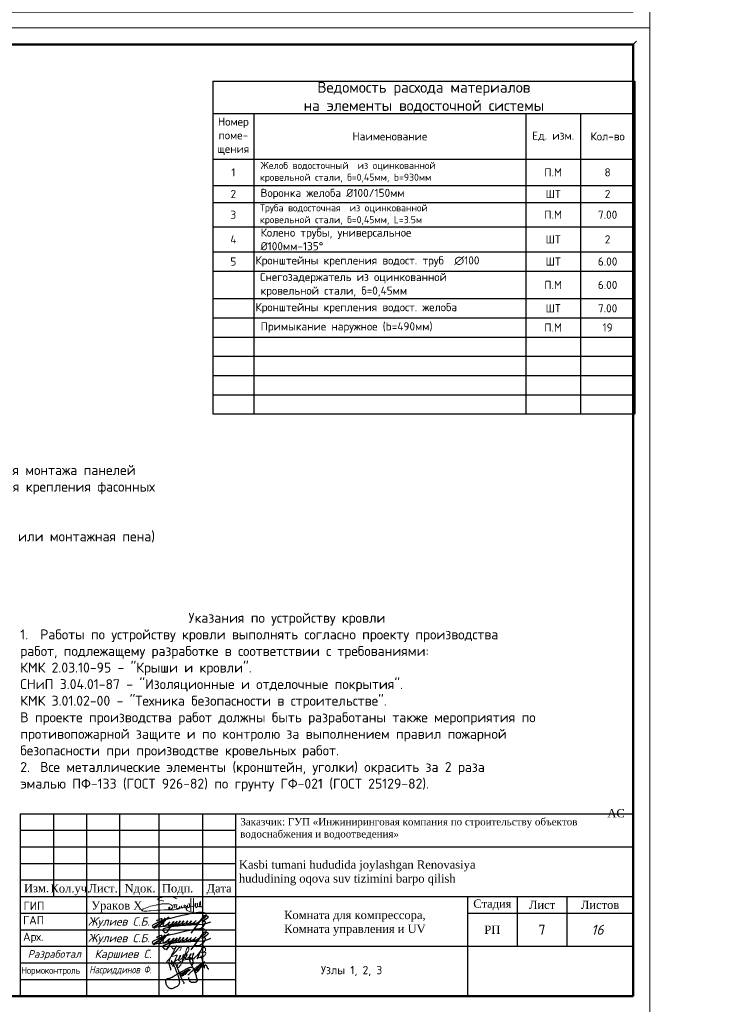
# Model space of a CAD drawing. Header units: millimetres. Extents: x 2842173 to 10151342, y -218675 to 375325.
# Tile 43 of 107: x 2951467 to 2972554, y 48875 to 78575. Entities that reach past the tile are written whole.
import ezdxf
from ezdxf.enums import TextEntityAlignment as Align

# ---------------------------------------------------------------- set-up
doc = ezdxf.new("R2010")
doc.units = ezdxf.units.MM
for name, color, linetype, lineweight in [('0_Текст', 175, 'Continuous', 20), ('Графа', 7, 'Continuous', 30), ('НАДПИСИ', 7, 'Continuous', 13)]:
    doc.layers.add(name, color=color, linetype=linetype, lineweight=lineweight)
for name, color, linetype in [('BC-Form$1$SHEET-TEXT', 7, 'Continuous'), ('SHTAMP', 7, 'Continuous'), ('Текст', 250, 'Continuous')]:
    doc.layers.add(name, color=color, linetype=linetype)
doc.layers.add('CS_UNPLOTTED', color=171, linetype='Continuous', plot=False)
doc.layers.add('ПОДПИСИ', color=7, linetype='Continuous', lineweight=25, true_color=0xffffff)
doc.styles.add('geniso', font='geniso.shx', dxfattribs={"height": 250})
doc.styles.add('ICOCPEUR', font='isocpeur.ttf')
doc.styles.add('ISO', font='times.ttf')
doc.styles.add('ISO_1.0', font='isocpeui.ttf')
doc.styles.add('ISOCPEUR', font='isocpeur.ttf')
doc.styles.add('PDF ISOCPEUR Italic', font='isocpeui.ttf')
doc.styles.add('style2', font='times.ttf', dxfattribs={"height": 350})
doc.styles.add('ГОСТ 250', font='isocpeui.ttf', dxfattribs={"height": 250})
doc.styles.add('ГОСТ 300', font='isocpeui.ttf', dxfattribs={"height": 300})
doc.styles.add('ГОСТ 350', font='isocpeui.ttf', dxfattribs={"height": 350})
doc.styles.add('ГОСТ300', font='isocpeur.ttf')

# ---------------------------------------------------------------- blocks, each defined once
blk = doc.blocks.new('*U20')
at = {"lineweight": 9}
for p, q in [((-20, -5), (-20, 292)), ((-20, 292), (400, 292)), ((400, 292), (400, -5)), ((400, -5), (-20, -5))]:
    blk.add_line(p, q, dxfattribs=at)
at = {"lineweight": 50}
for p, q in [((0, 0), (0, 287)), ((0, 287), (395, 287)), ((395, 287), (395, 0)), ((0, 85), (-12, 85)), ((-12, 0), (-12, 85)), ((0, 60), (-12, 60)), ((0, 25), (-12, 25)), ((0, 0), (-12, 0)), ((395, 0), (0, 0))]:
    blk.add_line(p, q, dxfattribs=at)
at = {"lineweight": 20}
blk.add_line((-7, 85), (-7, 0), dxfattribs=at)
at = {"layer": 'CS_UNPLOTTED'}
for p, q in [((396, 288), (395, 287)), ((-20, 32.5), (-15, 32.5)), ((-20, 22.5), (-15, 22.5)), ((-20, 12.5), (-15, 12.5)), ((-20, 2.5), (-15, 2.5)), ((-12, 0), (-14, -1))]:
    blk.add_line(p, q, dxfattribs=at)
for centre in [(-17.66, 27.5), (-17.66, 7.5)]:
    blk.add_arc(centre, 5.67, 298.0574, 61.9426, dxfattribs=at)
at = {"layer": '0_Текст', "char_height": 2.5, "attachment_point": 5, "rotation": 90, "style": 'ISO_1.0'}
for s, insert, width in [('Взам. инв. №', (-9.5, 72.5), 25), ('Подпись и дата', (-9.5, 42.5), 35), ('Инв. № подл.', (-9.5, 12.5), 25)]:
    blk.add_mtext(s, dxfattribs=dict(at, insert=insert, width=width))
at = {"layer": 'CS_UNPLOTTED', "char_height": 0.8, "width": 5, "attachment_point": 2, "style": 'ISO_1.0'}
for s, insert in [('Основная надпись \\Pи штампы', (-17.5, 32.5)), ('Формат листа', (-17.5, 12.5))]:
    blk.add_mtext(s, dxfattribs=dict(at, insert=insert))
blk = doc.blocks.new('*T500')
at = {"color": 0, "linetype": 'ByBlock', "lineweight": -2, "transparency": 16777216}
for p, q in [((0, 0), (12734, 0)), ((0, 0), (0, -975)), ((12734, 0), (12734, -975)), ((0, -975), (1232, -975)), ((1232, -975), (12734, -975)), ((0, -5734), (1232, -5734)), ((0, -6564), (9448, -6564)), ((0, -7144), (1232, -7144)), ((9448, -7144), (12734, -7144)), ((0, -7723), (1232, -7723)), ((0, -8303), (1232, -8303)), ((0, -8883), (1232, -8883)), ((0, -9463), (1232, -9463)), ((0, -10042), (1232, -10042))]:
    blk.add_line(p, q, dxfattribs=at)
at = {"color": 0, "lineweight": 25, "transparency": 16777216}
for p, q in [((0, -975), (0, -10042)), ((1232, -975), (1232, -10042)), ((9448, -975), (9448, -10042)), ((11091, -975), (11091, -10042)), ((12734, -975), (12734, -10042)), ((0, -2361), (12734, -2361)), ((0, -3148), (12734, -3148)), ((0, -3666), (12734, -3666)), ((0, -4399), (12734, -4399)), ((0, -5154), (12734, -5154)), ((1232, -5734), (12734, -5734)), ((9448, -6564), (12734, -6564)), ((1232, -7144), (9448, -7144)), ((1232, -7723), (12734, -7723)), ((1232, -8303), (12734, -8303)), ((1232, -8883), (12734, -8883)), ((1232, -9463), (12734, -9463)), ((1232, -10042), (12734, -10042))]:
    blk.add_line(p, q, dxfattribs=at)
at = {"color": 0, "transparency": 16777216}
for s, insert, char_height, width, attachment_point, style in [('{\\fISOCPEUR|b0|i0|c204|p34;Ведомость расхода материалов\\Pна элементы водосточной системы}', (6367, -488), 328.62, 12635.33, 5, 'geniso'), ('{\\fISOCPEUR|b0|i0|c204|p34;Номер поме-\\Pщения}', (616, -1668), 246.46, 1133.73, 5, 'geniso'), ('Наименование', (5340, -1668), 246.46, 8116.84, 5, 'ГОСТ300'), ('Ед. изм.', (10269, -1668), 246.5, 1544.5, 5, 'ГОСТ300'), ('Кол-во', (11912, -1668), 246.5, 1544.5, 5, 'ГОСТ300'), ('1', (616, -2754), 246, 1133.73, 5, 'ГОСТ300'), (' {\\H0.86667x;Желоб водосточный  из оцинкованной\\P кровельной стали, б=0,45мм, b=930мм}', (1282, -2754), 246.46, 8116.84, 4, 'ГОСТ300'), ('П.М', (10269, -2754), 246.5, 1544.5, 5, 'ГОСТ300'), ('8', (11912, -2754), 246, 1544.5, 5, 'ГОСТ300'), ('2', (616, -3407), 246, 1133.73, 5, 'ГОСТ300'), (' Воронка желоба %%C100/150мм', (1282, -3407), 246.46, 8116.84, 4, 'ГОСТ300'), ('ШТ', (10269, -3407), 246.5, 1544.5, 5, 'ГОСТ300'), ('2', (11912, -3407), 246, 1544.5, 5, 'ГОСТ300'), (' Труба водосточная  из оцинкованной\\P кровельной стали, б=0,45мм, L=3.5м', (1282, -4032), 213.6, 8116.84, 4, 'ГОСТ300'), ('3', (616, -4032), 246, 1133.73, 5, 'ГОСТ300'), ('П.М', (10269, -4032), 246.5, 1544.5, 5, 'ГОСТ300'), ('7.00', (11912, -4032), 246.5, 1544.5, 5, 'ГОСТ300'), (' Колено трубы, универсальное\\P %%C100мм-135%%D', (1282, -4776), 246.46, 8116.84, 4, 'ГОСТ300'), ('4', (616, -4776), 246, 1133.73, 5, 'ГОСТ300'), ('ШТ', (10269, -4776), 246.5, 1544.5, 5, 'ГОСТ300'), ('2', (11912, -4776), 246, 1544.5, 5, 'ГОСТ300'), ('5', (616, -5444), 246, 1133.73, 5, 'ГОСТ300'), ('{\\C256;Кронштейны крепления водост. труб  ∅100 }', (1282, -5444), 246.46, 8116.84, 4, 'ГОСТ300'), ('ШТ', (10269, -5444), 246.5, 1544.5, 5, 'ГОСТ300'), ('6.00', (11912, -5444), 246.5, 1544.5, 5, 'ГОСТ300'), ('{\\Fgeniso|c204; }Снегозадержатель из оцинкованной\\P кровельной стали, б=0,45мм', (1282, -6149), 246.46, 8116.84, 4, 'ГОСТ300'), ('П.М', (10269, -6149), 246.5, 1544.5, 5, 'ГОСТ300'), ('6.00', (11912, -6149), 246.5, 1544.5, 5, 'ГОСТ300'), ('{\\C256;Кронштейны крепления водост. желоба}', (1282, -6854), 246.46, 8116.84, 4, 'ГОСТ300'), ('ШТ', (10269, -6854), 246.5, 1544.5, 5, 'ГОСТ300'), ('7.00', (11912, -6854), 246.5, 1544.5, 5, 'ГОСТ300'), (' Примыкание наружное (b=490мм)', (1282, -7434), 246.46, 8116.84, 4, 'ГОСТ300'), ('П.М', (10269, -7434), 246.5, 1544.5, 5, 'ГОСТ300'), ('19', (11912, -7434), 246.5, 1544.5, 5, 'ГОСТ300')]:
    blk.add_mtext(s, dxfattribs=dict(at, insert=insert, char_height=char_height, width=width, attachment_point=attachment_point, style=style))
blk = doc.blocks.new('подпис')
at = {"layer": 'ПОДПИСИ', "color": 5, "lineweight": 25}
for points in [[(11455381, 532519), (11455520, 532605, 0.17903), (11455562, 532678, 0.263953), (11455546, 532731, 0.190204), (11455439, 532772, 0.042436), (11455181, 532752, 0.013899), (11454174, 532517), (11454115, 532493), (11453882, 532380, 0.221782), (11453847, 532334, 0.270492), (11453872, 532305), (11455179, 532410)], [(11453991, 532491, -0.163413), (11454129, 532576, -0.667806), (11454158, 532540, -0.079434), (11453917, 532276, -0.866542), (11453898, 532297), (11453923, 532319), (11454158, 532478), (11454199, 532507), (11454264, 532591), (11454072, 532309)], [(11454383, 532593, 0.619534), (11454360, 532609), (11454273, 532534, 0.114252), (11454185, 532395, 0.215538), (11454192, 532353, 0.240273), (11454245, 532349, 0.08858), (11454403, 532470), (11454351, 532410), (11454342, 532400, 0.539095), (11454362, 532374, 0.111916), (11454481, 532411), (11454538, 532484), (11454481, 532411), (11454317, 532146, -0.358423), (11454264, 532125), (11454185, 532207, -0.402126), (11454221, 532260, -0.058846), (11454732, 532356), (11455438, 532399, 0.09128), (11455712, 532476)], [(11454538, 532484), (11454488, 532398, 0.645288), (11454510, 532376, 0.12897), (11454636, 532493), (11454594, 532430), (11454582, 532414, 0.693858), (11454605, 532387, 0.10028), (11454701, 532446), (11454746, 532507), (11454701, 532446), (11454684, 532424, 0.631808), (11454708, 532389, 0.142677), (11454805, 532452), (11454848, 532505), (11454805, 532452, 0.201941), (11454797, 532429, 0.536095), (11454830, 532405, 0.097167), (11454944, 532462), (11454981, 532503), (11454944, 532462, 0.197087), (11454932, 532431, 0.488157), (11454970, 532409, 0.093089), (11455064, 532466), (11455099, 532503), (11455064, 532466, 0.226804), (11455048, 532431, 0.355416), (11455073, 532410, 0.127937), (11455201, 532468), (11455246, 532517), (11455201, 532468, 0.196233), (11455177, 532420, 0.529409), (11455206, 532400, 0.061232), (11455381, 532519), (11455512, 532676), (11455381, 532519), (11455075, 532109)], [(11455512, 532676, -0.143099), (11455604, 532656, -0.470936), (11455617, 532604, -0.126724), (11455422, 532482), (11455497, 532497, -0.517832), (11455533, 532462, -0.176475), (11455420, 532289, -0.173079), (11455271, 532233, -0.163306), (11455188, 532261)]]:
    blk.add_lwpolyline(points, format="xyb", dxfattribs=at)
blk.add_lwpolyline([(11454115, 532493), (11454174, 532517)], dxfattribs=at)
blk = doc.blocks.new('A$C6E532752')
at = {"color": 5, "lineweight": 25}
for points in [[(2046, 1804), (2070, 1872), (2101, 1944), (2114, 2003), (2114, 2056), (2099, 2124), (2074, 2222), (2014, 2300), (1903, 2360), (1855, 2376), (1801, 2377), (1790, 2368), (1792, 2336), (1800, 2288), (1808, 2236), (1818, 2191), (1846, 2131), (1865, 2061), (1890, 2014), (1957, 1858), (2009, 1770), (2053, 1685), (2113, 1541), (2153, 1434), (2222, 1250), (2279, 1118), (2326, 993), (2364, 847), (2392, 705), (2399, 624), (2394, 571), (2362, 528), (2328, 505), (2294, 490), (2254, 483), (2188, 477), (2145, 466), (2062, 466), (2017, 466), (1987, 466), (1945, 488), (1913, 509), (1883, 532), (1855, 575), (1823, 639), (1802, 682), (1783, 739), (1781, 758), (1779, 801), (1777, 848)], [(2743, 2429), (2709, 2488), (2682, 2516), (2685, 2488), (2725, 2429), (2737, 2401), (2759, 2329), (2784, 2236), (2802, 2186), (2816, 2124), (2836, 2048), (2868, 1947), (2878, 1890), (2884, 1840), (2893, 1773), (2934, 1685), (2949, 1650), (2957, 1619), (2962, 1588), (2967, 1626), (2967, 1657), (2971, 1688), (2988, 1767), (3019, 1821), (3030, 1831), (3088, 1813), (3106, 1778), (3119, 1748), (3153, 1695), (3166, 1642), (3207, 1585), (3241, 1543), (3278, 1532), (3308, 1535)], [(385, 1433), (380, 1569), (321, 1749), (258, 1944), (210, 2040), (245, 2007), (287, 1975), (353, 1931), (399, 1918), (436, 1916), (474, 1941), (484, 1982), (467, 2067), (448, 2120), (427, 2157), (466, 2093), (506, 2007), (555, 1922), (602, 1823), (711, 1592), (749, 1491), (825, 1291), (868, 1187), (943, 996), (982, 875), (1013, 754), (1033, 630), (1049, 522), (1043, 416), (1007, 308), (929, 226), (815, 136), (704, 81), (535, 13), (402, 1), (314, 18), (227, 71), (137, 159), (35, 347), (12, 492), (8, 661), (75, 751), (214, 814), (217, 817), (216, 775), (183, 707), (202, 722), (286, 778), (362, 823), (424, 853), (563, 928), (732, 1029), (845, 1105), (994, 1192), (1118, 1257), (1274, 1345), (1396, 1407), (1523, 1482), (1750, 1594), (1859, 1632), (1962, 1660), (1991, 1660), (2000, 1660), (1991, 1645), (1977, 1626), (1958, 1608)], [(795, 1930), (766, 1944), (747, 1958), (732, 1969), (756, 1919), (777, 1862), (824, 1731), (861, 1650), (907, 1552), (928, 1465), (971, 1361), (999, 1299), (1019, 1250), (1060, 1148), (1086, 1070), (1110, 993), (1161, 879), (1222, 766), (1252, 693), (1282, 624), (1325, 551), (1377, 469), (1387, 437), (1386, 415), (1369, 406), (1365, 409)], [(1432, 1173), (1448, 1157), (1470, 1132), (1480, 1125), (1492, 1119), (1505, 1118), (1514, 1125), (1521, 1131), (1537, 1145), (1550, 1156), (1574, 1181), (1594, 1207), (1603, 1226), (1607, 1239), (1610, 1253), (1618, 1282), (1623, 1317), (1626, 1344), (1633, 1391), (1631, 1422), (1631, 1443), (1618, 1419), (1610, 1399), (1600, 1381), (1603, 1340), (1618, 1317), (1635, 1297), (1651, 1291), (1665, 1290), (1718, 1369), (1719, 1381), (1720, 1403), (1732, 1431), (1741, 1451), (1744, 1471), (1745, 1490), (1738, 1508), (1729, 1509), (1728, 1503), (1719, 1486), (1713, 1471), (1705, 1444), (1705, 1428), (1716, 1413), (1732, 1404), (1746, 1399), (1763, 1396), (1785, 1399), (1799, 1408), (1822, 1417), (1835, 1426), (1857, 1435), (1869, 1444), (1878, 1455), (1881, 1471), (1881, 1481), (1878, 1494), (1875, 1503)], [(1707, 1036), (1747, 1085), (1819, 1144), (1891, 1238), (1979, 1313), (2059, 1391), (2165, 1488), (2229, 1542), (2393, 1677), (2462, 1724), (2559, 1807), (2641, 1860), (2722, 1913), (2859, 2009), (2948, 2051), (2989, 2062), (2996, 2055)], [(2279, 1502), (2265, 1461), (2269, 1420), (2262, 1364), (2265, 1307), (2279, 1265), (2318, 1252), (2345, 1254), (2408, 1314), (2444, 1368), (2453, 1397), (2475, 1468), (2472, 1514), (2466, 1559), (2461, 1588), (2461, 1627), (2469, 1644), (2486, 1658), (2454, 1623), (2450, 1578), (2446, 1520), (2451, 1481), (2483, 1457), (2515, 1454), (2551, 1457), (2569, 1493), (2574, 1512), (2589, 1561), (2590, 1562)], [(2397, 1571), (2370, 1532), (2367, 1503), (2363, 1469), (2365, 1423), (2380, 1396), (2400, 1370), (2431, 1346), (2460, 1344), (2480, 1343), (2493, 1365), (2509, 1392), (2560, 1447), (2580, 1567), (2580, 1600), (2569, 1621), (2561, 1642), (2559, 1671), (2569, 1698), (2582, 1730), (2598, 1762), (2618, 1772)], [(2574, 1491), (2603, 1515), (2618, 1528), (2634, 1555), (2641, 1569), (2660, 1604), (2700, 1636), (2712, 1646), (2728, 1666), (2742, 1685), (2773, 1745), (2779, 1787), (2782, 1808), (2782, 1823), (2775, 1790), (2778, 1776), (2794, 1755), (2801, 1749), (2815, 1746), (2842, 1749)], [(2582, 1588), (2614, 1576), (2640, 1580), (2650, 1592), (2662, 1606), (2679, 1631), (2687, 1673), (2683, 1709), (2675, 1731), (2672, 1756), (2670, 1792), (2677, 1808), (2688, 1818), (2704, 1820), (2713, 1818)], [(1178, 1041), (1184, 1073), (1176, 1087), (1166, 1109), (1171, 1134), (1175, 1159), (1177, 1187), (1170, 1192), (1155, 1194), (1138, 1181), (1125, 1161), (1120, 1142), (1127, 1112), (1138, 1084), (1155, 1052), (1190, 1015), (1234, 985), (1242, 980), (1268, 979), (1299, 1007), (1323, 1038), (1339, 1067), (1360, 1126), (1356, 1168), (1352, 1190), (1349, 1211), (1349, 1234), (1349, 1252), (1349, 1274), (1336, 1239), (1333, 1223), (1331, 1214), (1303, 1209), (1299, 1204), (1292, 1181), (1255, 1176), (1246, 1151), (1262, 1110), (1275, 1085), (1290, 1052), (1311, 1034), (1336, 1025), (1363, 1024), (1376, 1037), (1388, 1050), (1400, 1068), (1415, 1091), (1432, 1156), (1432, 1174), (1430, 1222), (1431, 1266), (1434, 1282), (1437, 1297), (1451, 1312), (1473, 1314), (1479, 1329), (1484, 1345), (1526, 1340), (1527, 1344), (1546, 1371), (1546, 1380), (1542, 1322), (1532, 1234), (1508, 1194), (1491, 1173), (1470, 1154), (1447, 1141), (1418, 1134), (1396, 1131), (1373, 1136), (1360, 1149)], [(1530, 1229), (1542, 1212), (1557, 1204), (1585, 1194), (1591, 1202), (1609, 1200), (1619, 1205), (1645, 1223), (1669, 1249), (1676, 1260), (1685, 1281), (1698, 1313), (1704, 1324), (1704, 1324)]]:
    blk.add_spline(points, degree=3, dxfattribs=at)
blk = doc.blocks.new('A$C194E077B')
at = {"color": 5, "lineweight": 20}
for points in [[(-162, 200), (-240, 221), (-364, 241), (-364, 276), (-310, 307), (-248, 324), (-145, 351), (-37, 351), (76, 351), (195, 319), (266, 278)], [(42, -99), (83, -76), (96, -68), (110, -53), (122, -42), (131, -27), (137, -5), (137, 22), (125, 42), (110, 57), (100, 67), (80, 78), (58, 91), (13, 103), (-19, 112), (-87, 112), (-127, 112), (-231, 105), (-249, 100), (-271, 100), (-317, 88), (-348, 80), (-409, 70), (-436, 66), (-497, 49), (-543, 37), (-617, 24), (-665, 5), (-728, -12), (-787, -37), (-841, -58), (-859, -64), (-880, -77), (-894, -91), (-904, -101), (-904, -112), (-894, -123), (-871, -130), (-840, -134), (-808, -134), (-760, -134), (-737, -134), (-654, -127), (-612, -124), (-491, -116), (-389, -109), (-287, -102), (-158, -97), (-39, -97), (85, -89), (174, -89), (222, -82), (269, -75), (318, -67), (369, -63), (369, -63)], [(0, 0), (0, -92)], [(41, 2), (41, -98)], [(203, -24), (196, 1), (191, 21), (185, 44), (185, 65), (176, 81), (169, 93), (189, 73), (200, 70), (220, 70), (242, 70), (259, 75), (272, 78), (279, 90), (279, 70), (274, 51), (262, 26), (252, 0), (252, -16), (261, -33), (282, -45), (303, -50), (329, -43), (347, -33), (361, -19), (368, -6), (371, 33), (368, -6), (372, -22), (382, -27), (392, -33), (406, -29), (418, -26), (433, -12), (438, -3), (438, 39), (438, -3), (453, -18), (464, -25), (477, -25), (504, -20), (521, -3), (528, 9), (524, 23), (522, 41), (522, 48), (526, 55), (535, 63), (549, 63), (569, 49), (579, 25), (585, 1), (580, -18), (565, -26), (549, -26), (531, -8), (528, 9)], [(835, 300), (835, -171), (799, -177), (729, -165), (620, -121), (593, -75), (602, -42), (665, -20), (730, 7), (798, 17), (885, 36), (885, 36), (905, 45)], [(593, 2), (615, 20), (621, 30), (635, 45), (637, 70), (635, 45), (635, 19), (646, 1), (664, -10), (680, -10), (701, 0), (705, 13), (705, 35), (699, 66), (686, 94), (680, 122)], [(682, 123), (691, 107), (705, 87), (717, 87)], [(748, 299), (746, -138)], [(898, 116), (898, 60), (906, 31), (917, -11)], [(910, 55), (903, 116)], [(952, -13), (967, 14), (978, 53), (978, 112), (973, 131)], [(962, 114), (967, 97), (978, 53), (987, 20), (1013, 5), (1032, 10), (1061, 39), (1076, 96), (1076, 123), (1074, 180)], [(1064, 182), (1056, 151), (1045, 113), (1045, 80), (1055, 46), (1070, 20), (1088, 9), (1109, 9), (1132, 31), (1138, 57), (1138, 93)]]:
    blk.add_lwpolyline(points, dxfattribs=at)
for centre, radius, start, end in [((681, 122), 1.13, 41.4, 190.5897), ((901, 116), 2.8, 15.3098, 164.5601), ((899, 54), 10.7, 301.2071, 10.1496), ((979, 116), 16.6, 111.912, 188.6151), ((1068, 178), 5.72, 18.1801, 138.9915), ((935, -4), 19.1, 202.8625, 330.9274)]:
    blk.add_arc(centre, radius, start, end, dxfattribs=at)
blk = doc.blocks.new('ПЛДПИС')
at = {"color": 0, "linetype": 'ByBlock', "lineweight": 9}
for points in [[(1768291, 34400), (1768434, 34437), (1768462, 34447), (1768479, 34446), (1768464, 34405), (1768450, 34379), (1768443, 34362), (1768432, 34337), (1768424, 34314), (1768403, 34251), (1768390, 34195), (1768377, 34148), (1768363, 34113), (1768320, 34171), (1768390, 34246), (1768422, 34269), (1768477, 34304), (1768517, 34328), (1768535, 34345), (1768555, 34375), (1768568, 34396), (1768582, 34424), (1768584, 34440), (1768567, 34435), (1768560, 34422), (1768555, 34411), (1768548, 34391), (1768537, 34364), (1768531, 34347), (1768524, 34324), (1768521, 34309), (1768519, 34300), (1768519, 34289), (1768544, 34292), (1768564, 34304), (1768593, 34331), (1768637, 34368), (1768668, 34404), (1768686, 34438), (1768686, 34457), (1768678, 34464), (1768654, 34428), (1768646, 34402), (1768637, 34371), (1768633, 34343), (1768632, 34323), (1768635, 34310), (1768652, 34308), (1768663, 34317), (1768696, 34351), (1768732, 34384), (1768762, 34415), (1768778, 34444), (1768780, 34462), (1768775, 34466), (1768760, 34450), (1768751, 34420), (1768740, 34380), (1768734, 34359), (1768732, 34347), (1768736, 34333), (1768748, 34323), (1768768, 34330), (1768801, 34358), (1768825, 34380), (1768869, 34428), (1768893, 34461), (1768900, 34485), (1768892, 34487), (1768873, 34465), (1768858, 34431), (1768850, 34405), (1768845, 34386), (1768845, 34357), (1768850, 34342), (1768867, 34334), (1768880, 34339), (1768915, 34364), (1768944, 34396), (1768964, 34438), (1768983, 34482), (1768980, 34511), (1768959, 34502), (1768953, 34480), (1768949, 34444), (1768944, 34409), (1768941, 34371), (1768942, 34347), (1768944, 34344), (1768954, 34339), (1768979, 34347), (1769007, 34370), (1769056, 34414), (1769101, 34463), (1769168, 34549), (1769212, 34624), (1769245, 34696), (1769263, 34731), (1769265, 34761), (1769252, 34754), (1769242, 34732), (1769241, 34724), (1769233, 34693), (1769221, 34653), (1769196, 34589), (1769166, 34514), (1769144, 34459), (1769121, 34409), (1769111, 34382), (1769099, 34350), (1769096, 34345), (1769092, 34342), (1769085, 34339), (1769087, 34355), (1769094, 34373), (1769101, 34389), (1769126, 34445), (1769163, 34518), (1769186, 34556), (1769203, 34585), (1769232, 34625), (1769258, 34661), (1769292, 34681), (1769309, 34674), (1769332, 34643), (1769333, 34586), (1769305, 34557), (1769265, 34526), (1769235, 34515), (1769217, 34514), (1769213, 34521), (1769263, 34541), (1769302, 34539), (1769332, 34526), (1769343, 34499), (1769323, 34458), (1769301, 34426), (1769267, 34400), (1769223, 34379), (1769168, 34371), (1769130, 34373), (1769121, 34381), (1769121, 34411)], [(1768167, 34601), (1768274, 34710), (1768312, 34693), (1768357, 34634), (1768439, 34683), (1768465, 34730), (1768458, 34730), (1768452, 34716), (1768444, 34693), (1768248, 34291), (1768239, 34262), (1768224, 34236), (1768215, 34224), (1768175, 34213), (1768276, 34380), (1768300, 34412), (1768456, 34579), (1768495, 34627), (1768529, 34664), (1768567, 34702), (1768592, 34709), (1768598, 34695), (1768596, 34655), (1768563, 34579)], [(1768636, 34367), (1768797, 34545), (1768832, 34624), (1768811, 34686), (1768788, 34673), (1768773, 34647), (1768752, 34588), (1768723, 34494), (1768702, 34421), (1768681, 34356), (1768651, 34269), (1768487, 34082), (1768486, 34142), (1768627, 34279), (1768815, 34318), (1769007, 34332)]]:
    blk.add_spline(points, degree=3, dxfattribs=at)
blk = doc.blocks.new('A$Cbab827f9')
at = {"layer": 'Графа'}
for p, q in [((-18500, 5500), (0, 5500)), ((-18500, 5500), (0, 5500)), ((-18500, 5500), (-18500, 0)), ((-17500, 5500), (-17500, 3000)), ((-16500, 5500), (-16500, 0)), ((-15500, 5500), (-15500, 3000)), ((-14314, 5500), (-14314, 0)), ((-13000, 5500), (-13000, 0)), ((-12000, 5500), (-12000, 0)), ((0, 5500), (0, 0)), ((0, 5500), (0, 0)), ((-18500, 5000), (-12000, 5000)), ((-18500, 4500), (-12000, 4500)), ((-12000, 4500), (0, 4500)), ((-18500, 4000), (-12000, 4000)), ((-18500, 3500), (-12000, 3500)), ((-18500, 3000), (0, 3000)), ((-5000, 3000), (-5000, 0)), ((-3500, 3000), (-3500, 1500)), ((-2000, 3000), (-2000, 1500)), ((-18500, 2500), (-12000, 2500)), ((-5000, 2500), (0, 2500)), ((-18500, 2000), (-12000, 2000)), ((-18500, 1500), (-12000, 1500)), ((-12000, 1500), (0, 1500)), ((-18500, 1000), (-12000, 1000)), ((-18500, 500), (-12000, 500)), ((-18500, 0), (0, 0)), ((-18500, 0), (0, 0))]:
    blk.add_line(p, q, dxfattribs=at)
at = {"color": 7, "lineweight": 30, "xscale": 0.8941363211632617, "yscale": 0.8941363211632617, "zscale": 0.8941363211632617}
blk.add_blockref('A$C194E077B', (-14020, 2684), dxfattribs=at)
at = {"color": 1, "lineweight": 15, "xscale": 0.9504, "yscale": 0.9504, "zscale": 0.9504}
for p in [(-10900254, -503824), (-10900254, -504324)]:
    blk.add_blockref('подпис', p, dxfattribs=at)
at = {"color": 5, "linetype": 'ByBlock', "lineweight": 9}
blk.add_blockref('ПЛДПИС', (-1782243, -33214), dxfattribs=at)
at = {"color": 2, "lineweight": 40, "xscale": 0.3934101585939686, "yscale": 0.3934101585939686, "zscale": 0.3934101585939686}
blk.add_blockref('A$C6E532752', (-14109, 221), dxfattribs=at)
at = {"style": 'ISOCPEUR'}
for s, p in [('ГAП            ', (-18415, 2164)), ('Арх.  ', (-18415, 1664))]:
    blk.add_text(s, height=250, dxfattribs=at).set_placement(p)
at = {"color": 7, "linetype": 'ByBlock', "lineweight": 25, "style": 'ГОСТ 300'}
blk.add_text('16', height=300, dxfattribs=at).set_placement((-1261, 1850, 0))
at = {"color": 18, "lineweight": 30, "true_color": 0x000000, "insert": (-780, 5640), "char_height": 300, "attachment_point": 1, "style": 'ISO'}
blk.add_mtext_dynamic_manual_height_columns('\\pi14405.478;{\\C256; \\H0.83333x;\\C7;АС}', width=5530.42, gutter_width=2000, heights=[0], dxfattribs=at)
at = {"insert": (-18397, 2846, 0), "char_height": 250, "attachment_point": 1, "style": 'ISOCPEUR'}
blk.add_mtext_dynamic_manual_height_columns('ГИП', width=1128.03, gutter_width=1500, heights=[0], dxfattribs=at)
at = {"color": 7, "lineweight": 20, "insert": (-16356, 2857), "char_height": 250, "attachment_point": 1, "style": 'ISO'}
blk.add_mtext_dynamic_manual_height_columns('Ураков Х', width=2171.11, gutter_width=1500, heights=[0], dxfattribs=at)
at = {"attachment_point": 1}
for s, insert, char_height, width, style in [('{\\fTimes New Roman|b0|i0|c134|p18;Комната для компрессора}, {\\fTimes New Roman|b0|i0|c134|p18;Комната управления и UV\\P\\f宋体|b0|i0|c134|p2;\\W0.8;\\C240;\\c2367469;\\P\\pi1799.6225;\\f宋体|b0|i0|c0|p2; }', (-10536, 2570), 250, 4722.73, 'ISO'), ('{\\W0.95;\\T0.95;Нормоконтроль}', (-18469, 881), 210, 1971.75, 'ISOCPEUR')]:
    blk.add_mtext(s, dxfattribs=dict(at, insert=insert, char_height=char_height, width=width, style=style))
at = {"color": 3, "lineweight": 30, "insert": (-16415, 911), "char_height": 230, "width": 2499.02, "attachment_point": 1, "style": 'PDF ISOCPEUR Italic'}
blk.add_mtext('\\pt500;{\\W0.8;\\C7;Насриддинов Ф.}', dxfattribs=at)
at = {"layer": 'BC-Form$1$SHEET-TEXT', "width": 12000, "attachment_point": 5, "style": 'ГОСТ 350'}
for s, insert, char_height in [('Разработал', (-17469, 1237), 230), ('Каршиев С.', (-15395, 1237), 250)]:
    blk.add_mtext(s, dxfattribs=dict(at, insert=insert, char_height=char_height))
at = {"layer": 'SHTAMP', "style": 'ГОСТ 250'}
for p in [(-16456, 2123), (-16456, 1623)]:
    blk.add_text('Жулиев С.Б. ', height=250, dxfattribs=at).set_placement(p)
at = {"layer": 'SHTAMP', "attachment_point": 4, "style": 'style2'}
for s, insert, char_height, width in [('\\pi5.5858;Заказчик: ГУП «Инжиниринговая компания по строительству объектов водоснабжения и водоотведения» ', (-11864, 5041), 220, 10364.55), ('{\\H1.00436x;\\C7;Kasbi tumani hududida joylashgan Renovasiya \\Phududining oqova suv tizimini barpo\\C256; qilish}', (-11901, 3715), 250, 11834.1)]:
    blk.add_mtext(s, dxfattribs=dict(at, insert=insert, char_height=char_height, width=width))
at = {"layer": 'НАДПИСИ', "linetype": 'Continuous', "ltscale": 1000, "style": 'ISO'}
for s, p in [('Изм.', (-18009, 3255)), ('Кол.уч.', (-16988, 3248)), ('Лист.', (-16000, 3250)), ('Nдок.', (-14885, 3250)), ('Подп.', (-13750, 3250)), ('Дата', (-12500, 3250))]:
    blk.add_text(s, height=250, dxfattribs=at).set_placement(p, align=Align.MIDDLE_CENTER)
at = {"layer": 'НАДПИСИ', "linetype": 'Continuous', "ltscale": 1000, "char_height": 250, "attachment_point": 5, "style": 'ISO'}
for s, insert, width in [('Стадия', (-4250, 2750), 1400), ('Лист', (-2750, 2750), 1400), ('Листов', (-1000, 2750), 1900), ('РП', (-4250, 2000), 12000)]:
    blk.add_mtext(s, dxfattribs=dict(at, insert=insert, width=width))

msp = doc.modelspace()

# ---------------------------------------------------------------- block references
at = {"color": 0, "ltscale": 30, "xscale": 100, "yscale": 100, "zscale": 100}
for p in [(2930484.712, 78824.819), (2930484.712, 49124.819)]:
    msp.add_blockref('*U20', p, dxfattribs=at)
msp.add_blockref('*T500', (2957300.089, 76723.894))
at = {"color": 1, "lineweight": 30}
msp.add_blockref('A$Cbab827f9', (2969984.712, 49124.819), dxfattribs=at)

# ---------------------------------------------------------------- texts
at = {"ltscale": 100, "char_height": 300, "attachment_point": 7, "style": 'ГОСТ300'}
for s, insert, width in [('\\pi-300,l300,t900;1. Кровельная панель\\P2. Прогон\\P3. Фасонный элемент.\\P4. Самосверлящий шуруп\\Pдля монтажа панелей', (2946492.3, 68051.815), 11163.84431), ('\\pi-300,l300,t900;1. Кровельная панель\\P2. Металлоконструкция\\P3. Самосверлящий шуруп для монтажа панелей\\P\\pi0,l0;4. Самосверлящий шуруп для крепления фасонных\\Pэлементов с прессшайбой\\P\\pi-300,l300;5. Фасонный элемент\\P6. Теплоизоляция (минвата или монтажная пена)\\P7. Герметик (силиконовый)', (2945987.599, 62257.876), 13582.87389)]:
    msp.add_mtext(s, dxfattribs=dict(at, insert=insert, width=width))
at = {"insert": (2967231.817, 51124.819), "char_height": 300, "width": 1494.20862, "attachment_point": 5, "style": 'ГОСТ300'}
msp.add_mtext('7', dxfattribs=at)
at = {"color": 0, "linetype": 'ByBlock', "lineweight": 20, "insert": (2961484.712, 49877.675), "char_height": 250, "width": 7000, "attachment_point": 5, "style": 'ICOCPEUR'}
msp.add_mtext('Узлы 1, 2, 3', dxfattribs=at)
at = {"layer": 'Текст', "color": 7, "ltscale": 50, "insert": (2951484.712, 60682.511), "char_height": 300, "width": 16231.74368, "attachment_point": 1, "style": 'ГОСТ300'}
msp.add_mtext('\\pi5078.37184;Указания по устройству кровли\\P\\pi-600,l600,t600,900;1.^IРаботы по устройству кровли выполнять согласно проекту производства \\P\\pi0,l0,tz;работ, подлежащему разработке в соответствии с требованиями:\\PКМК 2.03.10-95 - "Крыши и кровли".\\PСНиП 3.04.01-87 - "Изоляционные и отделочные покрытия".\\PКМК 3.01.02-00 - "Техника безопасности в строительстве".\\PВ проекте производства работ должны быть разработаны также мероприятия по\\Pпротивопожарной защите и по контролю за выполнением правил пожарной \\Pбезопасности при производстве кровельных работ.\\P\\pi-600,l600,t600,900;2.^IВсе металлические элементы (кронштейн, уголки) окрасить за 2 раза \\P\\pi0,l0,tz;эмалью ПФ-133 (ГОСТ 926-82) по грунту ГФ-021 (ГОСТ 25129-82).', dxfattribs=at)

doc.saveas('drawing.dxf')
